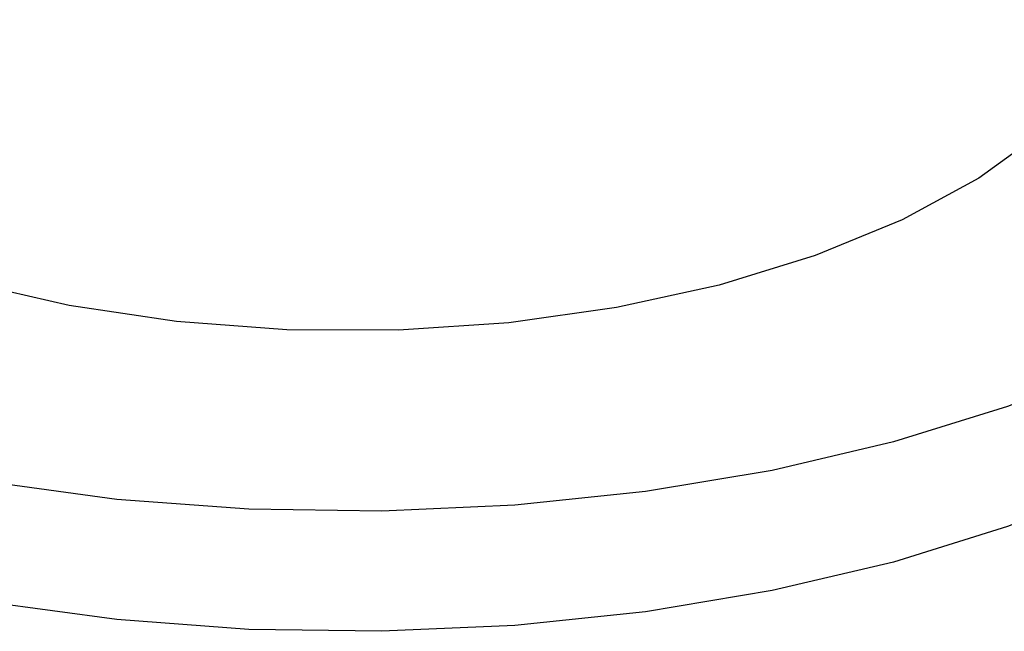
# Paper-space layout '_Trimetric' of a CAD drawing. Header units: millimetres. Extents: x -25 to 160, y -13 to 387.
# Tile 3 of 58: x -7 to 14, y -13 to 0. Entities that reach past the tile are written whole.
import ezdxf

# ---------------------------------------------------------------- set-up
doc = ezdxf.new("R2010")
doc.units = ezdxf.units.MM

psp = doc.layouts.new('_Trimetric')

# ---------------------------------------------------------------- linework, layer by layer
at = {"color": 7, "linetype": 'Continuous', "lineweight": 25, "flags": 128}
for points in [[(20.226, 10.139), (21.769, 8.903), (23.028, 7.583), (23.988, 6.199), (24.634, 4.767), (24.959, 3.306), (24.959, 1.836), (24.634, 0.375), (23.987, -1.056), (23.028, -2.441), (21.768, -3.76), (20.225, -4.997), (18.418, -6.135), (16.371, -7.16), (14.11, -8.057), (11.666, -8.817), (9.069, -9.427), (6.355, -9.882), (3.557, -10.173), (0.713, -10.299), (-2.14, -10.257), (-4.966, -10.048), (-7.726, -9.674)], [(17.5, 2.572), (17.5, 2.504), (17.319, 1.277), (16.815, 0.075), (15.999, -1.081), (14.884, -2.169), (13.492, -3.169), (11.849, -4.061), (9.985, -4.831), (7.935, -5.462), (5.737, -5.944), (3.432, -6.267), (1.064, -6.425), (-1.325, -6.416), (-3.689, -6.239), (-5.984, -5.898), (-8.167, -5.4)], [(25, 0), (24.959, -0.735), (24.634, -2.196), (23.987, -3.628), (23.028, -5.013), (21.768, -6.332), (20.225, -7.569), (18.418, -8.707), (16.371, -9.731), (14.11, -10.629), (11.666, -11.388), (9.069, -11.999), (6.355, -12.453), (3.557, -12.745), (0.713, -12.871), (-2.14, -12.829), (-4.966, -12.619), (-7.726, -12.246)]]:
    psp.add_lwpolyline(points, dxfattribs=at)

doc.saveas('drawing.dxf')
